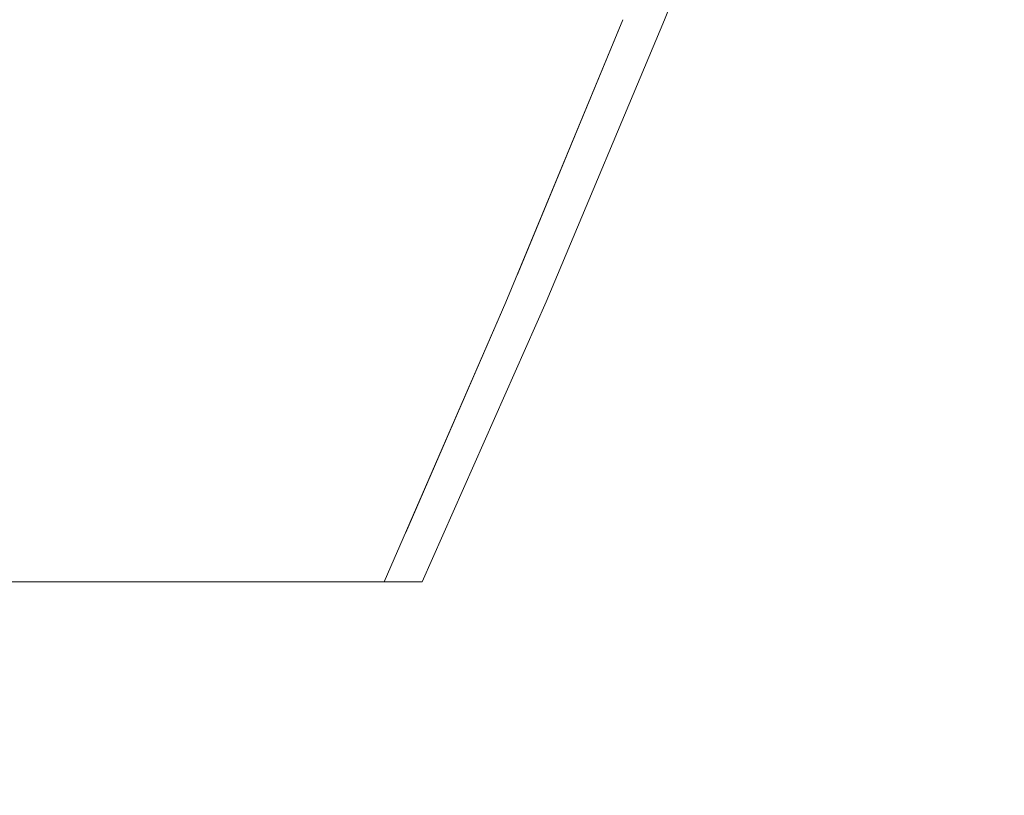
# Model space of a CAD drawing. Header units: millimetres. Extents: x 58537 to 97688, y -8921 to 14216.
# Tile 134 of 189: x 68955 to 69015, y 3617 to 3664. Entities that reach past the tile are written whole.
import ezdxf

# ---------------------------------------------------------------- set-up
doc = ezdxf.new("R2010")
doc.units = ezdxf.units.MM
doc.header["$MEASUREMENT"] = 0
doc.linetypes.add('Wipeout_Contour', pattern=[1000, 0, -1000])
doc.layers.add('Nowe_A-Armatura', color=7, linetype='Continuous')
doc.layers.add('Nowe_A-Wymiary-Zewnętrzne', color=7, linetype='Continuous')
doc.layers.add('Nowe_A-Armatura_Nr_pióra__1', color=7, linetype='Continuous', lineweight=13)
doc.layers.add('Nowe_A-Wymiary-Zewnętrzne_Nr_pióra__46', color=5, linetype='Continuous', lineweight=15)
doc.layers.add('Nowe_A-Wymiary-Zewnętrzne_Nr_pióra__45', color=7, linetype='Continuous', lineweight=15, true_color=0x40a5ff)
doc.layers.add('Nowe_A-Wymiary-Zewnętrzne_Nr_pióra__85', color=7, linetype='Continuous', lineweight=13, true_color=0x80c2ff)
doc.styles.add('STYL_AUTOMATYCZNY_2', font='arial.ttf')
doc.dimstyles.new('STYL_AUTOMATYCZNY__1', dxfattribs={"dimtxt": 125, "dimasz": 47.5, "dimexe": 0.18, "dimexo": 20, "dimgap": 0, "dimtad": 1, "dimdec": 1, "dimlfac": 0.1, "dimzin": 0, "dimdsep": 46, "dimtxsty": 'STYL_AUTOMATYCZNY_2', "dimblk": 'ARROWHEAD_11', "dimblk1": 'ARROWHEAD_11', "dimblk2": 'ARROWHEAD_11', "dimcen": 0.09, "dimclrd": 256, "dimclre": 256, "dimclrt": 5, "dimadec": 1, "dimazin": 0, "dimtfac": 1, "dimtdec": 4, "dimtmove": 0, "dimatfit": 3, "dimfxl": 0, "dimtolj": 1, "dimtzin": 0, "dimarcsym": 0})

# ---------------------------------------------------------------- blocks, each defined once
blk = doc.blocks.new('ElemPrzekroju_168')
at = {"color": 254, "linetype": 'Wipeout_Contour', "lineweight": 0, "ltscale": 1449158.234473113}
blk.add_wipeout([(68694.251, 3580), (68700.168, 3579), (68842.287, 3579), (68834.763, 3534.378), (68827.391, 3489.666), (68818.014, 3445.323), (68806.934, 3401.367), (68802.678, 3385.699), (69094.59, 2890), (69094.59, 3700), (69007.543, 3700), (69007.329, 3699.27), (69001.28, 3681.63), (68994.49, 3664.25), (68987.269, 3647.06), (68979.719, 3630), (68954.72, 3630), (68952.32, 3617), (68948.76, 3604.26), (68944.09, 3591.9), (68938.32, 3580)], dxfattribs=at).dxf.layer = 'Nowe_A-Armatura'
blk = doc.blocks.new('ElemPrzekroju_169')
at = {"color": 254, "linetype": 'Wipeout_Contour', "lineweight": 0, "ltscale": 207149.562307}
blk.add_wipeout([(68959.41, 3646.97), (68947.35, 3630), (68955.68, 3630)], dxfattribs=at).dxf.layer = 'Nowe_A-Armatura'
at = {"color": 254, "linetype": 'Wipeout_Contour', "lineweight": 0, "ltscale": 276304.120797}
blk.add_wipeout([(68978.503, 3632.539), (68977.4, 3630), (68978.58, 3630), (68986.13, 3647.06)], dxfattribs=at).dxf.layer = 'Nowe_A-Armatura'
at = {"color": 254, "linetype": 'Wipeout_Contour', "lineweight": 0, "ltscale": 207145.893553}
blk.add_wipeout([(68947.35, 3630), (68959.41, 3646.97), (68950.64, 3646.97)], dxfattribs=at).dxf.layer = 'Nowe_A-Armatura'
at = {"color": 254, "linetype": 'Wipeout_Contour', "lineweight": 0, "ltscale": 276318.249234}
blk.add_wipeout([(68984.81, 3647.05), (68978.503, 3632.539), (68986.13, 3647.06), (68984.814, 3647.06)], dxfattribs=at).dxf.layer = 'Nowe_A-Armatura'
at = {"color": 254, "linetype": 'Wipeout_Contour', "lineweight": 0, "ltscale": 207163.083862}
blk.add_wipeout([(68950.64, 3646.97), (68959.41, 3646.97), (68963.23, 3664.24)], dxfattribs=at).dxf.layer = 'Nowe_A-Armatura'
at = {"color": 254, "linetype": 'Wipeout_Contour', "lineweight": 0, "ltscale": 276336.607638}
blk.add_wipeout([(68985.257, 3648.129), (68984.814, 3647.06), (68986.13, 3647.06), (68993.36, 3664.25)], dxfattribs=at).dxf.layer = 'Nowe_A-Armatura'
at = {"color": 254, "linetype": 'Wipeout_Contour', "lineweight": 0, "ltscale": 207158.95823}
blk.add_wipeout([(68950.64, 3646.97), (68963.23, 3664.24), (68953.87, 3664.24)], dxfattribs=at).dxf.layer = 'Nowe_A-Armatura'
at = {"color": 254, "linetype": 'Wipeout_Contour', "lineweight": 0, "ltscale": 276344.186827}
blk.add_wipeout([(68986.184, 3650.365), (68985.257, 3648.129), (68993.36, 3664.25), (68991.94, 3664.25)], dxfattribs=at).dxf.layer = 'Nowe_A-Armatura'
at = {"color": 254, "linetype": 'Wipeout_Contour', "lineweight": 0, "ltscale": 207146.682461}
blk.add_wipeout([(68943.42, 3664.24), (68953.87, 3664.24), (68956.88, 3681.78)], dxfattribs=at).dxf.layer = 'Nowe_A-Armatura'
at = {"color": 254, "linetype": 'Wipeout_Contour', "lineweight": 0, "ltscale": 207258.977871}
blk.add_wipeout([(68984.81, 3647.05), (68991.94, 3664.25), (68991.88, 3664.25)], dxfattribs=at).dxf.layer = 'Nowe_A-Armatura'
at = {"color": 254, "linetype": 'Wipeout_Contour', "lineweight": 0, "ltscale": 207171.740364}
blk.add_wipeout([(68955.68, 3630), (68962.27, 3630), (68966.609, 3646.99)], dxfattribs=at).dxf.layer = 'Nowe_A-Armatura'
at = {"color": 254, "linetype": 'Wipeout_Contour', "lineweight": 0, "ltscale": 207140.134882}
blk.add_wipeout([(68956.88, 3681.78), (68945.72, 3681.78), (68943.42, 3664.24)], dxfattribs=at).dxf.layer = 'Nowe_A-Armatura'
at = {"color": 254, "linetype": 'Wipeout_Contour', "lineweight": 0, "ltscale": 207170.092391}
blk.add_wipeout([(68955.68, 3630), (68966.609, 3646.99), (68959.41, 3646.97)], dxfattribs=at).dxf.layer = 'Nowe_A-Armatura'
at = {"color": 254, "linetype": 'Wipeout_Contour', "lineweight": 0, "ltscale": 207232.591317}
blk.add_wipeout([(68978.58, 3630), (68979.43, 3630), (68986.98, 3647.06)], dxfattribs=at).dxf.layer = 'Nowe_A-Armatura'
at = {"layer": 'Nowe_A-Armatura_Nr_pióra__1', "color": 7, "linetype": 'Continuous', "lineweight": 13}
for p, q in [((68955.68, 3630), (68947.35, 3630)), ((68956.647, 3630), (68955.68, 3630)), ((68956.647, 3630), (68957.39, 3630)), ((68957.39, 3630), (68958.475, 3630))]:
    blk.add_line(p, q, dxfattribs=at)
at = {"color": 254, "linetype": 'Wipeout_Contour', "lineweight": 0, "ltscale": 207176.538255}
blk.add_wipeout([(68966.91, 3681.77), (68953.87, 3664.24), (68963.229, 3664.24)], dxfattribs=at).dxf.layer = 'Nowe_A-Armatura'
at = {"color": 254, "linetype": 'Wipeout_Contour', "lineweight": 0, "ltscale": 207239.436766}
blk.add_wipeout([(68986.13, 3647.06), (68978.58, 3630), (68986.98, 3647.06)], dxfattribs=at).dxf.layer = 'Nowe_A-Armatura'
at = {"color": 254, "linetype": 'Wipeout_Contour', "lineweight": 0, "ltscale": 207171.669592}
blk.add_wipeout([(68953.87, 3664.24), (68966.91, 3681.77), (68956.88, 3681.78)], dxfattribs=at).dxf.layer = 'Nowe_A-Armatura'
at = {"color": 254, "linetype": 'Wipeout_Contour', "lineweight": 0, "ltscale": 207257.59286}
blk.add_wipeout([(68994.21, 3664.25), (68986.13, 3647.06), (68986.98, 3647.06)], dxfattribs=at).dxf.layer = 'Nowe_A-Armatura'
at = {"color": 254, "linetype": 'Wipeout_Contour', "lineweight": 0, "ltscale": 207187.035215}
blk.add_wipeout([(68971.16, 3664.24), (68959.41, 3646.97), (68966.609, 3646.99)], dxfattribs=at).dxf.layer = 'Nowe_A-Armatura'
at = {"color": 254, "linetype": 'Wipeout_Contour', "lineweight": 0, "ltscale": 207264.137927}
blk.add_wipeout([(68986.13, 3647.06), (68994.21, 3664.25), (68993.36, 3664.25)], dxfattribs=at).dxf.layer = 'Nowe_A-Armatura'
at = {"color": 254, "linetype": 'Wipeout_Contour', "lineweight": 0, "ltscale": 207278.362469}
blk.add_wipeout([(68991.94, 3664.25), (68993.36, 3664.25), (69000.14, 3681.63)], dxfattribs=at).dxf.layer = 'Nowe_A-Armatura'
at = {"color": 254, "linetype": 'Wipeout_Contour', "lineweight": 0, "ltscale": 207184.913165}
blk.add_wipeout([(68963.23, 3664.24), (68959.41, 3646.97), (68971.16, 3664.24)], dxfattribs=at).dxf.layer = 'Nowe_A-Armatura'
at = {"color": 254, "linetype": 'Wipeout_Contour', "lineweight": 0, "ltscale": 207234.08345}
blk.add_wipeout([(68979.43, 3630), (68979.72, 3630), (68987.27, 3647.06)], dxfattribs=at).dxf.layer = 'Nowe_A-Armatura'
at = {"color": 254, "linetype": 'Wipeout_Contour', "lineweight": 0, "ltscale": 207202.578106}
blk.add_wipeout([(68963.23, 3664.24), (68971.16, 3664.24), (68975.62, 3681.75)], dxfattribs=at).dxf.layer = 'Nowe_A-Armatura'
at = {"color": 254, "linetype": 'Wipeout_Contour', "lineweight": 0, "ltscale": 207284.047983}
blk.add_wipeout([(69000.14, 3681.63), (68998.73, 3681.63), (68991.94, 3664.25)], dxfattribs=at).dxf.layer = 'Nowe_A-Armatura'
at = {"color": 254, "linetype": 'Wipeout_Contour', "lineweight": 0, "ltscale": 207189.176137}
blk.add_wipeout([(68972.32, 3647), (68962.27, 3630), (68967.33, 3630)], dxfattribs=at).dxf.layer = 'Nowe_A-Armatura'
at = {"color": 254, "linetype": 'Wipeout_Contour', "lineweight": 0, "ltscale": 207241.35989}
blk.add_wipeout([(68986.98, 3647.06), (68979.43, 3630), (68987.27, 3647.06)], dxfattribs=at).dxf.layer = 'Nowe_A-Armatura'
at = {"color": 254, "linetype": 'Wipeout_Contour', "lineweight": 0, "ltscale": 207199.662026}
blk.add_wipeout([(68975.62, 3681.75), (68966.91, 3681.77), (68963.23, 3664.24)], dxfattribs=at).dxf.layer = 'Nowe_A-Armatura'
at = {"color": 254, "linetype": 'Wipeout_Contour', "lineweight": 0, "ltscale": 207275.640735}
blk.add_wipeout([(68998.73, 3681.63), (68991.88, 3664.25), (68991.94, 3664.25)], dxfattribs=at).dxf.layer = 'Nowe_A-Armatura'
at = {"color": 254, "linetype": 'Wipeout_Contour', "lineweight": 0, "ltscale": 207189.476402}
blk.add_wipeout([(68966.609, 3646.99), (68962.27, 3630), (68972.32, 3647)], dxfattribs=at).dxf.layer = 'Nowe_A-Armatura'
at = {"layer": 'Nowe_A-Armatura_Nr_pióra__1', "color": 7, "linetype": 'Continuous', "lineweight": 13}
blk.add_line((68962.27, 3630), (68957.39, 3630), dxfattribs=at)
at = {"color": 254, "linetype": 'Wipeout_Contour', "lineweight": 0, "ltscale": 207282.21222}
blk.add_wipeout([(68998.5, 3681.63), (68991.88, 3664.25), (68998.73, 3681.63)], dxfattribs=at).dxf.layer = 'Nowe_A-Armatura'
at = {"color": 254, "linetype": 'Wipeout_Contour', "lineweight": 0, "ltscale": 207206.431839}
blk.add_wipeout([(68966.609, 3646.99), (68972.32, 3647), (68977.58, 3664.24)], dxfattribs=at).dxf.layer = 'Nowe_A-Armatura'
at = {"color": 254, "linetype": 'Wipeout_Contour', "lineweight": 0, "ltscale": 207281.539749}
blk.add_wipeout([(69000.99, 3681.63), (68993.36, 3664.25), (68994.21, 3664.25)], dxfattribs=at).dxf.layer = 'Nowe_A-Armatura'
at = {"color": 254, "linetype": 'Wipeout_Contour', "lineweight": 0, "ltscale": 207206.344424}
blk.add_wipeout([(68971.16, 3664.24), (68966.609, 3646.99), (68977.58, 3664.24)], dxfattribs=at).dxf.layer = 'Nowe_A-Armatura'
at = {"color": 254, "linetype": 'Wipeout_Contour', "lineweight": 0, "ltscale": 207224.123148}
blk.add_wipeout([(68982.76, 3681.73), (68971.16, 3664.24), (68977.58, 3664.24)], dxfattribs=at).dxf.layer = 'Nowe_A-Armatura'
at = {"color": 254, "linetype": 'Wipeout_Contour', "lineweight": 0, "ltscale": 207287.662311}
blk.add_wipeout([(69000.14, 3681.63), (68993.36, 3664.25), (69000.99, 3681.63)], dxfattribs=at).dxf.layer = 'Nowe_A-Armatura'
at = {"color": 254, "linetype": 'Wipeout_Contour', "lineweight": 0, "ltscale": 207202.923337}
blk.add_wipeout([(68976.93, 3647.01), (68967.33, 3630), (68971.34, 3630)], dxfattribs=at).dxf.layer = 'Nowe_A-Armatura'
at = {"color": 254, "linetype": 'Wipeout_Contour', "lineweight": 0, "ltscale": 207223.318846}
blk.add_wipeout([(68982.76, 3681.73), (68975.62, 3681.75), (68971.16, 3664.24)], dxfattribs=at).dxf.layer = 'Nowe_A-Armatura'
at = {"color": 254, "linetype": 'Wipeout_Contour', "lineweight": 0, "ltscale": 207259.077367}
blk.add_wipeout([(68994.49, 3664.25), (68986.98, 3647.06), (68987.27, 3647.06)], dxfattribs=at).dxf.layer = 'Nowe_A-Armatura'
at = {"color": 254, "linetype": 'Wipeout_Contour', "lineweight": 0, "ltscale": 207204.748246}
blk.add_wipeout([(68967.33, 3630), (68976.93, 3647.01), (68972.32, 3647)], dxfattribs=at).dxf.layer = 'Nowe_A-Armatura'
at = {"layer": 'Nowe_A-Armatura_Nr_pióra__1', "color": 7, "linetype": 'Continuous', "lineweight": 13}
blk.add_line((68967.33, 3630), (68962.27, 3630), dxfattribs=at)
at = {"color": 254, "linetype": 'Wipeout_Contour', "lineweight": 0, "ltscale": 207221.89686}
blk.add_wipeout([(68982.67, 3664.25), (68972.32, 3647), (68976.93, 3647.01)], dxfattribs=at).dxf.layer = 'Nowe_A-Armatura'
at = {"color": 254, "linetype": 'Wipeout_Contour', "lineweight": 0, "ltscale": 207266.047332}
blk.add_wipeout([(68986.98, 3647.06), (68994.49, 3664.25), (68994.21, 3664.25)], dxfattribs=at).dxf.layer = 'Nowe_A-Armatura'
at = {"color": 254, "linetype": 'Wipeout_Contour', "lineweight": 0, "ltscale": 207283.029445}
blk.add_wipeout([(69001.28, 3681.63), (68994.21, 3664.25), (68994.49, 3664.25)], dxfattribs=at).dxf.layer = 'Nowe_A-Armatura'
at = {"color": 254, "linetype": 'Wipeout_Contour', "lineweight": 0, "ltscale": 207223.447964}
blk.add_wipeout([(68982.67, 3664.25), (68977.58, 3664.24), (68972.32, 3647)], dxfattribs=at).dxf.layer = 'Nowe_A-Armatura'
at = {"color": 254, "linetype": 'Wipeout_Contour', "lineweight": 0, "ltscale": 207241.195803}
blk.add_wipeout([(68977.58, 3664.24), (68982.67, 3664.25), (68988.27, 3681.71)], dxfattribs=at).dxf.layer = 'Nowe_A-Armatura'
at = {"color": 254, "linetype": 'Wipeout_Contour', "lineweight": 0, "ltscale": 207289.579211}
blk.add_wipeout([(68994.21, 3664.25), (69001.28, 3681.63), (69000.99, 3681.63)], dxfattribs=at).dxf.layer = 'Nowe_A-Armatura'
at = {"color": 254, "linetype": 'Wipeout_Contour', "lineweight": 0, "ltscale": 207213.491986}
blk.add_wipeout([(68980.45, 3647.02), (68971.34, 3630), (68974.3, 3630)], dxfattribs=at).dxf.layer = 'Nowe_A-Armatura'
at = {"color": 254, "linetype": 'Wipeout_Contour', "lineweight": 0, "ltscale": 207242.259753}
blk.add_wipeout([(68982.76, 3681.73), (68977.58, 3664.24), (68988.27, 3681.71)], dxfattribs=at).dxf.layer = 'Nowe_A-Armatura'
at = {"color": 254, "linetype": 'Wipeout_Contour', "lineweight": 0, "ltscale": 207216.778729}
blk.add_wipeout([(68971.34, 3630), (68980.45, 3647.02), (68976.93, 3647.01)], dxfattribs=at).dxf.layer = 'Nowe_A-Armatura'
at = {"layer": 'Nowe_A-Armatura_Nr_pióra__1', "color": 7, "linetype": 'Continuous', "lineweight": 13}
blk.add_line((68971.34, 3630), (68967.33, 3630), dxfattribs=at)
at = {"color": 254, "linetype": 'Wipeout_Contour', "lineweight": 0, "ltscale": 207234.001605}
blk.add_wipeout([(68986.58, 3664.25), (68976.93, 3647.01), (68980.45, 3647.02)], dxfattribs=at).dxf.layer = 'Nowe_A-Armatura'
at = {"color": 254, "linetype": 'Wipeout_Contour', "lineweight": 0, "ltscale": 207236.953467}
blk.add_wipeout([(68986.58, 3664.25), (68982.67, 3664.25), (68976.93, 3647.01)], dxfattribs=at).dxf.layer = 'Nowe_A-Armatura'
at = {"color": 254, "linetype": 'Wipeout_Contour', "lineweight": 0, "ltscale": 207254.453126}
blk.add_wipeout([(68982.67, 3664.25), (68986.58, 3664.25), (68992.47, 3681.68)], dxfattribs=at).dxf.layer = 'Nowe_A-Armatura'
at = {"color": 254, "linetype": 'Wipeout_Contour', "lineweight": 0, "ltscale": 207220.723806}
blk.add_wipeout([(68974.3, 3630), (68976.12, 3630), (68982.8, 3647.04)], dxfattribs=at).dxf.layer = 'Nowe_A-Armatura'
at = {"color": 254, "linetype": 'Wipeout_Contour', "lineweight": 0, "ltscale": 207256.949883}
blk.add_wipeout([(68992.47, 3681.68), (68988.27, 3681.71), (68982.67, 3664.25)], dxfattribs=at).dxf.layer = 'Nowe_A-Armatura'
at = {"color": 254, "linetype": 'Wipeout_Contour', "lineweight": 0, "ltscale": 207225.488238}
blk.add_wipeout([(68980.45, 3647.02), (68974.3, 3630), (68982.8, 3647.04)], dxfattribs=at).dxf.layer = 'Nowe_A-Armatura'
at = {"layer": 'Nowe_A-Armatura_Nr_pióra__1', "color": 7, "linetype": 'Continuous', "lineweight": 13}
blk.add_line((68974.3, 3630), (68971.34, 3630), dxfattribs=at)
at = {"color": 254, "linetype": 'Wipeout_Contour', "lineweight": 0, "ltscale": 207242.711151}
blk.add_wipeout([(68989.33, 3664.25), (68980.45, 3647.02), (68982.8, 3647.04)], dxfattribs=at).dxf.layer = 'Nowe_A-Armatura'
at = {"color": 254, "linetype": 'Wipeout_Contour', "lineweight": 0, "ltscale": 207247.024347}
blk.add_wipeout([(68989.33, 3664.25), (68986.58, 3664.25), (68980.45, 3647.02)], dxfattribs=at).dxf.layer = 'Nowe_A-Armatura'
at = {"color": 254, "linetype": 'Wipeout_Contour', "lineweight": 0, "ltscale": 207264.260255}
blk.add_wipeout([(68986.58, 3664.25), (68989.33, 3664.25), (68995.54, 3681.66)], dxfattribs=at).dxf.layer = 'Nowe_A-Armatura'
at = {"color": 254, "linetype": 'Wipeout_Contour', "lineweight": 0, "ltscale": 207224.955954}
blk.add_wipeout([(68984.18, 3647.05), (68976.12, 3630), (68977.06, 3630)], dxfattribs=at).dxf.layer = 'Nowe_A-Armatura'
at = {"color": 254, "linetype": 'Wipeout_Contour', "lineweight": 0, "ltscale": 207268.025599}
blk.add_wipeout([(68995.54, 3681.66), (68992.47, 3681.68), (68986.58, 3664.25)], dxfattribs=at).dxf.layer = 'Nowe_A-Armatura'
at = {"color": 254, "linetype": 'Wipeout_Contour', "lineweight": 0, "ltscale": 207230.927028}
blk.add_wipeout([(68976.12, 3630), (68984.18, 3647.05), (68982.8, 3647.04)], dxfattribs=at).dxf.layer = 'Nowe_A-Armatura'
at = {"layer": 'Nowe_A-Armatura_Nr_pióra__1', "color": 7, "linetype": 'Continuous', "lineweight": 13}
blk.add_line((68976.12, 3630), (68974.3, 3630), dxfattribs=at)
at = {"color": 254, "linetype": 'Wipeout_Contour', "lineweight": 0, "ltscale": 207248.252313}
blk.add_wipeout([(68991.05, 3664.25), (68982.8, 3647.04), (68984.18, 3647.05)], dxfattribs=at).dxf.layer = 'Nowe_A-Armatura'
at = {"color": 254, "linetype": 'Wipeout_Contour', "lineweight": 0, "ltscale": 207253.734776}
blk.add_wipeout([(68989.33, 3664.25), (68982.8, 3647.04), (68991.05, 3664.25)], dxfattribs=at).dxf.layer = 'Nowe_A-Armatura'
at = {"color": 254, "linetype": 'Wipeout_Contour', "lineweight": 0, "ltscale": 207270.796858}
blk.add_wipeout([(68997.52, 3681.64), (68989.33, 3664.25), (68991.05, 3664.25)], dxfattribs=at).dxf.layer = 'Nowe_A-Armatura'
at = {"color": 254, "linetype": 'Wipeout_Contour', "lineweight": 0, "ltscale": 207226.935961}
blk.add_wipeout([(68984.81, 3647.05), (68977.06, 3630), (68977.4, 3630)], dxfattribs=at).dxf.layer = 'Nowe_A-Armatura'
at = {"color": 254, "linetype": 'Wipeout_Contour', "lineweight": 0, "ltscale": 207275.711689}
blk.add_wipeout([(68995.54, 3681.66), (68989.33, 3664.25), (68997.52, 3681.64)], dxfattribs=at).dxf.layer = 'Nowe_A-Armatura'
at = {"color": 254, "linetype": 'Wipeout_Contour', "lineweight": 0, "ltscale": 207233.783684}
blk.add_wipeout([(68977.06, 3630), (68984.81, 3647.05), (68984.18, 3647.05)], dxfattribs=at).dxf.layer = 'Nowe_A-Armatura'
at = {"layer": 'Nowe_A-Armatura_Nr_pióra__1', "color": 7, "linetype": 'Continuous', "lineweight": 13}
for p, q in [((68977.06, 3630), (68976.12, 3630)), ((68977.4, 3630), (68977.06, 3630)), ((68978.58, 3630), (68977.4, 3630)), ((68979.43, 3630), (68978.58, 3630)), ((68979.72, 3630), (68979.43, 3630))]:
    blk.add_line(p, q, dxfattribs=at)
at = {"color": 254, "linetype": 'Wipeout_Contour', "lineweight": 0, "ltscale": 207251.174175}
blk.add_wipeout([(68991.88, 3664.25), (68984.18, 3647.05), (68984.81, 3647.05)], dxfattribs=at).dxf.layer = 'Nowe_A-Armatura'
at = {"color": 254, "linetype": 'Wipeout_Contour', "lineweight": 0, "ltscale": 207257.55924}
blk.add_wipeout([(68991.88, 3664.25), (68991.05, 3664.25), (68984.18, 3647.05)], dxfattribs=at).dxf.layer = 'Nowe_A-Armatura'
at = {"layer": 'Nowe_A-Armatura_Nr_pióra__1', "color": 7, "linetype": 'Continuous', "lineweight": 13}
for p, q in [((68977.4, 3630), (68984.81, 3647.05)), ((68987.27, 3647.06), (68979.72, 3630))]:
    blk.add_line(p, q, dxfattribs=at)
at = {"color": 254, "linetype": 'Wipeout_Contour', "lineweight": 0, "ltscale": 207274.419809}
blk.add_wipeout([(68991.05, 3664.25), (68991.88, 3664.25), (68998.5, 3681.63)], dxfattribs=at).dxf.layer = 'Nowe_A-Armatura'
at = {"color": 254, "linetype": 'Wipeout_Contour', "lineweight": 0, "ltscale": 207280.273437}
blk.add_wipeout([(68998.5, 3681.63), (68997.52, 3681.64), (68991.05, 3664.25)], dxfattribs=at).dxf.layer = 'Nowe_A-Armatura'
at = {"layer": 'Nowe_A-Armatura_Nr_pióra__1', "color": 7, "linetype": 'Continuous', "lineweight": 13}
for p, q in [((69001.28, 3681.63), (68994.49, 3664.25)), ((68984.81, 3647.05), (68991.94, 3664.25)), ((68994.49, 3664.25), (68987.27, 3647.06))]:
    blk.add_line(p, q, dxfattribs=at)
blk = doc.blocks.new('*D977')
at = {"layer": 'Nowe_A-Wymiary-Zewnętrzne_Nr_pióra__45', "linetype": 'Continuous', "lineweight": 15, "true_color": 0x40a5ff}
for points in [[(66433.999, 5430), (66434.951, 5425.216), (66437.66, 5421.161), (66441.716, 5418.452), (66446.499, 5417.5), (66451.283, 5418.452), (66455.338, 5421.161), (66458.048, 5425.216), (66458.999, 5430), (66458.048, 5434.784), (66455.338, 5438.839), (66451.283, 5441.548), (66446.499, 5442.5), (66441.716, 5441.548), (66437.66, 5438.839), (66434.951, 5434.784)], [(66433.999, 2890), (66434.951, 2885.216), (66437.66, 2881.161), (66441.716, 2878.452), (66446.499, 2877.5), (66451.283, 2878.452), (66455.338, 2881.161), (66458.048, 2885.216), (66458.999, 2890), (66458.048, 2894.784), (66455.338, 2898.839), (66451.283, 2901.548), (66446.499, 2902.5), (66441.716, 2901.548), (66437.66, 2898.839), (66434.951, 2894.784)]]:
    blk.add_hatch(color=161, dxfattribs=at).paths.add_polyline_path(points)
at = {"layer": 'Nowe_A-Wymiary-Zewnętrzne_Nr_pióra__45', "color": 161, "linetype": 'Continuous', "lineweight": 15, "true_color": 0x40a5ff}
for centre in [(66446.499, 5430), (66446.499, 2890)]:
    blk.add_circle(centre, 12.5, dxfattribs=at)
at = {"layer": 'Nowe_A-Wymiary-Zewnętrzne_Nr_pióra__85', "color": 151, "linetype": 'Continuous', "lineweight": 13, "true_color": 0x80c2ff}
for p, q in [((66446.499, 2902.5), (66446.499, 5417.5)), ((66433.999, 2890), (66399.624, 2890)), ((66493.374, 2890), (66458.999, 2890))]:
    blk.add_line(p, q, dxfattribs=at)
at = {"layer": 'Nowe_A-Wymiary-Zewnętrzne_Nr_pióra__46', "color": 5, "lineweight": 15, "char_height": 125, "attachment_point": 7, "rotation": 90, "style": 'STYL_AUTOMATYCZNY_2'}
for s, insert in [('\\A1;{\\pql;\\fArial|b0|i0|c238|p0;\\W1.000000;21,0}', (66421.499, 5083.85)), ('\\A1;{\\pql;\\fArial|b0|i0|c238|p0;\\W1.000000;254,0}', (66421.499, 3945.505)), ('\\A1;{\\pql;\\fArial|b0|i0|c238|p0;\\W1.000000;14,0}', (66421.499, 2902.5))]:
    blk.add_mtext(s, dxfattribs=dict(at, insert=insert))
blk = doc.blocks.new('ARROWHEAD_11')
at = {"color": 0, "linetype": 'Continuous', "lineweight": 0}
blk.add_line((0, 0), (-1, 0), dxfattribs=at)
at = {"color": 0, "linetype": 'Continuous', "lineweight": 0, "const_width": 0.25, "flags": 128}
blk.add_lwpolyline([(-0.125, 0, 1), (0.125, 0, 1)], format="xyb", close=True, dxfattribs=at)
blk = doc.blocks.new('*D1017')
at = {"layer": 'Nowe_A-Wymiary-Zewnętrzne_Nr_pióra__45', "linetype": 'Continuous', "lineweight": 15, "true_color": 0x40a5ff}
for points in [[(93173.538, 5090), (93174.489, 5085.216), (93177.199, 5081.161), (93181.254, 5078.452), (93186.038, 5077.5), (93190.822, 5078.452), (93194.877, 5081.161), (93197.586, 5085.216), (93198.538, 5090), (93197.586, 5094.784), (93194.877, 5098.839), (93190.822, 5101.548), (93186.038, 5102.5), (93181.254, 5101.548), (93177.199, 5098.839), (93174.489, 5094.784)], [(93173.538, 2890), (93174.489, 2885.216), (93177.199, 2881.161), (93181.254, 2878.452), (93186.038, 2877.5), (93190.822, 2878.452), (93194.877, 2881.161), (93197.586, 2885.216), (93198.538, 2890), (93197.586, 2894.784), (93194.877, 2898.839), (93190.822, 2901.548), (93186.038, 2902.5), (93181.254, 2901.548), (93177.199, 2898.839), (93174.489, 2894.784)]]:
    blk.add_hatch(color=161, dxfattribs=at).paths.add_polyline_path(points)
at = {"layer": 'Nowe_A-Wymiary-Zewnętrzne_Nr_pióra__45', "color": 161, "linetype": 'Continuous', "lineweight": 15, "true_color": 0x40a5ff}
for centre in [(93186.038, 5090), (93186.038, 2890)]:
    blk.add_circle(centre, 12.5, dxfattribs=at)
at = {"layer": 'Nowe_A-Wymiary-Zewnętrzne_Nr_pióra__85', "color": 151, "linetype": 'Continuous', "lineweight": 13, "true_color": 0x80c2ff}
for p, q in [((93173.538, 5090), (93139.163, 5090)), ((93232.913, 5090), (93198.538, 5090)), ((93186.038, 2902.5), (93186.038, 5077.5)), ((93173.538, 2890), (93139.163, 2890)), ((93232.913, 2890), (93198.538, 2890))]:
    blk.add_line(p, q, dxfattribs=at)
at = {"layer": 'Nowe_A-Wymiary-Zewnętrzne_Nr_pióra__46', "color": 5, "lineweight": 15, "char_height": 125, "attachment_point": 7, "rotation": 90, "style": 'STYL_AUTOMATYCZNY_2'}
for s, insert in [('\\A1;{\\pql;\\fArial|b0|i0|c238|p0;\\W1.000000;220,0}', (93161.038, 3942.33)), ('\\A1;{\\pql;\\fArial|b0|i0|c238|p0;\\W1.000000;14,0}', (93161.038, 2902.5))]:
    blk.add_mtext(s, dxfattribs=dict(at, insert=insert))
blk = doc.blocks.new('*D1027')
at = {"layer": 'Nowe_A-Wymiary-Zewnętrzne_Nr_pióra__45', "linetype": 'Continuous', "lineweight": 15, "true_color": 0x40a5ff}
for points in [[(93506.731, 12845.374), (93507.682, 12840.591), (93510.392, 12836.535), (93514.447, 12833.826), (93519.231, 12832.874), (93524.014, 12833.826), (93528.07, 12836.535), (93530.779, 12840.591), (93531.731, 12845.374), (93530.779, 12850.158), (93528.07, 12854.213), (93524.014, 12856.923), (93519.231, 12857.874), (93514.447, 12856.923), (93510.392, 12854.213), (93507.682, 12850.158)], [(93506.731, -450), (93507.682, -454.784), (93510.392, -458.839), (93514.447, -461.548), (93519.231, -462.5), (93524.014, -461.548), (93528.07, -458.839), (93530.779, -454.784), (93531.731, -450), (93530.779, -445.216), (93528.07, -441.161), (93524.014, -438.452), (93519.231, -437.5), (93514.447, -438.452), (93510.392, -441.161), (93507.682, -445.216)]]:
    blk.add_hatch(color=161, dxfattribs=at).paths.add_polyline_path(points)
at = {"layer": 'Nowe_A-Wymiary-Zewnętrzne_Nr_pióra__45', "color": 161, "linetype": 'Continuous', "lineweight": 15, "true_color": 0x40a5ff}
for centre in [(93519.231, 12845.374), (93519.231, -450)]:
    blk.add_circle(centre, 12.5, dxfattribs=at)
at = {"layer": 'Nowe_A-Wymiary-Zewnętrzne_Nr_pióra__85', "color": 151, "linetype": 'Continuous', "lineweight": 13, "true_color": 0x80c2ff}
for p, q in [((93519.231, 12857.874), (93519.231, 12870.374)), ((93506.731, 12845.374), (93472.356, 12845.374)), ((93566.106, 12845.374), (93531.731, 12845.374)), ((93519.231, -437.5), (93519.231, 12832.874)), ((93506.731, -450), (93472.356, -450)), ((93566.106, -450), (93531.731, -450)), ((93519.231, -475), (93519.231, -462.5))]:
    blk.add_line(p, q, dxfattribs=at)
at = {"layer": 'Nowe_A-Wymiary-Zewnętrzne_Nr_pióra__46', "color": 5, "lineweight": 15, "insert": (93494.231, 5911.708), "char_height": 125, "attachment_point": 7, "rotation": 90, "style": 'STYL_AUTOMATYCZNY_2'}
blk.add_mtext('\\A1;{\\pql;\\fArial|b0|i0|c238|p0;\\W1.000000;1\xa0329,5}', dxfattribs=at)
blk = doc.blocks.new('*D1036')
at = {"layer": 'Nowe_A-Wymiary-Zewnętrzne_Nr_pióra__45', "linetype": 'Continuous', "lineweight": 15, "true_color": 0x40a5ff}
for points in [[(90228.509, 5430), (90229.46, 5425.216), (90232.17, 5421.161), (90236.225, 5418.452), (90241.009, 5417.5), (90245.792, 5418.452), (90249.848, 5421.161), (90252.557, 5425.216), (90253.509, 5430), (90252.557, 5434.784), (90249.848, 5438.839), (90245.792, 5441.548), (90241.009, 5442.5), (90236.225, 5441.548), (90232.17, 5438.839), (90229.46, 5434.784)], [(90228.509, 2890), (90229.46, 2885.216), (90232.17, 2881.161), (90236.225, 2878.452), (90241.009, 2877.5), (90245.792, 2878.452), (90249.848, 2881.161), (90252.557, 2885.216), (90253.509, 2890), (90252.557, 2894.784), (90249.848, 2898.839), (90245.792, 2901.548), (90241.009, 2902.5), (90236.225, 2901.548), (90232.17, 2898.839), (90229.46, 2894.784)]]:
    blk.add_hatch(color=161, dxfattribs=at).paths.add_polyline_path(points)
at = {"layer": 'Nowe_A-Wymiary-Zewnętrzne_Nr_pióra__45', "color": 161, "linetype": 'Continuous', "lineweight": 15, "true_color": 0x40a5ff}
for centre in [(90241.009, 5430), (90241.009, 2890)]:
    blk.add_circle(centre, 12.5, dxfattribs=at)
at = {"layer": 'Nowe_A-Wymiary-Zewnętrzne_Nr_pióra__85', "color": 151, "linetype": 'Continuous', "lineweight": 13, "true_color": 0x80c2ff}
for p, q in [((90241.009, 2902.5), (90241.009, 5417.5)), ((90228.509, 2890), (90194.134, 2890)), ((90287.884, 2890), (90253.509, 2890))]:
    blk.add_line(p, q, dxfattribs=at)
at = {"layer": 'Nowe_A-Wymiary-Zewnętrzne_Nr_pióra__46', "color": 5, "lineweight": 15, "char_height": 125, "attachment_point": 7, "rotation": 90, "style": 'STYL_AUTOMATYCZNY_2'}
for s, insert in [('\\A1;{\\pql;\\fArial|b0|i0|c238|p0;\\W1.000000;21,0}', (90216.009, 5083.85)), ('\\A1;{\\pql;\\fArial|b0|i0|c238|p0;\\W1.000000;254,0}', (90216.009, 3945.505)), ('\\A1;{\\pql;\\fArial|b0|i0|c238|p0;\\W1.000000;14,0}', (90216.009, 2902.5))]:
    blk.add_mtext(s, dxfattribs=dict(at, insert=insert))

msp = doc.modelspace()

# ---------------------------------------------------------------- block references
at = {"layer": 'Nowe_A-Armatura', "lineweight": 0}
msp.add_blockref('ElemPrzekroju_168', (0, 0), dxfattribs=at)

# ---------------------------------------------------------------- next in the draw order: block references
msp.add_blockref('ElemPrzekroju_169', (0, 0), dxfattribs=at)

# ---------------------------------------------------------------- next in the draw order: dimensions: what is measured, and where the dimension line sits
at = {"layer": 'Nowe_A-Wymiary-Zewnętrzne', "color": 151, "linetype": 'Continuous', "lineweight": 13, "true_color": 0x80c2ff}
for base, p1, p2, picture, middle in [((93519.231, 12845.374), (63041.84, -450), (64717.212, 12845.374), '*D1027', (93431.731, 6192.829)), ((66446.499, 5430), (58537.267, 2890), (78005.072, 5430), '*D977', (66358.999, 4154.892)), ((90241.009, 5430), (58537.267, 2890), (78005.072, 5430), '*D1036', (90153.509, 4154.892)), ((93186.038, 5090), (58537.267, 2890), (64770.072, 5090), '*D1017', (93098.538, 4151.717))]:
    dim = msp.add_linear_dim(base=base, p1=p1, p2=p2, angle=90, dimstyle='STYL_AUTOMATYCZNY__1', dxfattribs=at)
    dim.commit()
    dim.dimension.update_dxf_attribs({"geometry": picture, "text_midpoint": middle, "dimtype": 160, "text_rotation": 90})

doc.saveas('drawing.dxf')
